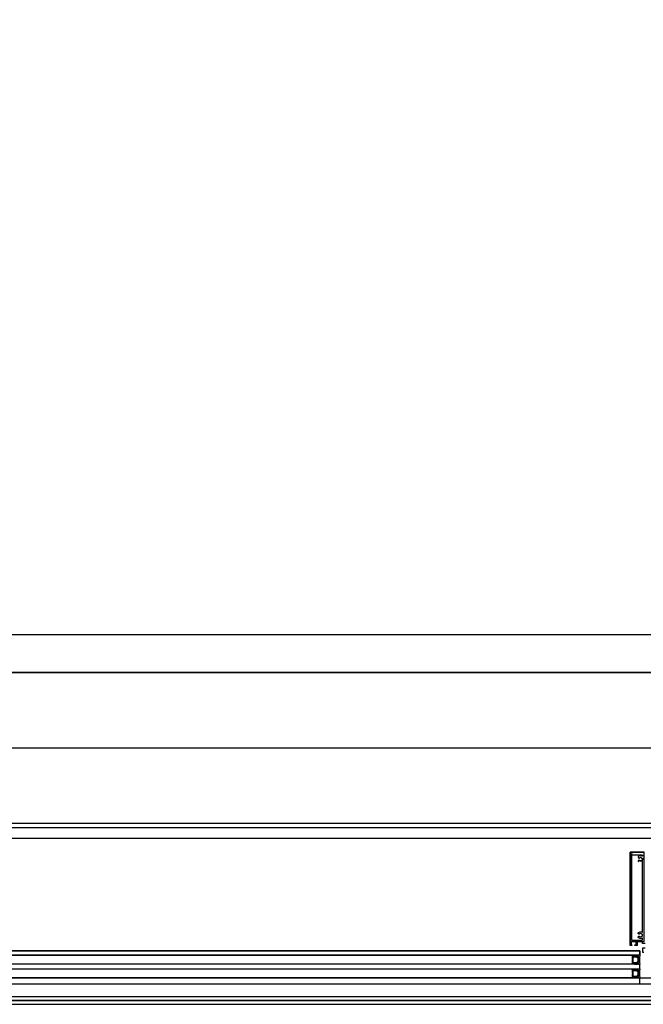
# Model space of a CAD drawing. Header units: millimetres. Extents: x 373037 to 682063, y 76092 to 274210.
# Tile 92 of 256: x 666311 to 667139, y 249592 to 250899. Entities that reach past the tile are written whole.
import ezdxf

# ---------------------------------------------------------------- set-up
doc = ezdxf.new("R2010")
doc.units = ezdxf.units.MM
doc.header["$LTSCALE"] = 100
doc.linetypes.add('ČÁRKOVANÁ', pattern=[19.05, 12.7, -6.35])
doc.layers.add('PUDORYS', color=253, linetype='CONTINUOUS')

msp = doc.modelspace()

# ---------------------------------------------------------------- linework, layer by layer
at = {"layer": 'PUDORYS', "color": 252, "ltscale": 5, "true_color": 0x939598}
msp.add_line((681126.6, 250082.2), (655526.6, 250082.2), dxfattribs=at)
at = {"layer": 'PUDORYS', "color": 252, "ltscale": 20, "true_color": 0x939598}
msp.add_line((668289.1, 250032.2), (662064.1, 250032.2), dxfattribs=at)
at = {"layer": 'PUDORYS', "color": 252, "true_color": 0x939598}
for p, q in [((668070.1, 249826.2), (665433.1, 249826.2)), ((667134.7, 249663.2), (662272.1, 249663.2)), ((667134.7, 249657.2), (667134.7, 249663.2)), ((662272.1, 249657.2), (667127.2, 249657.2)), ((667127.2, 249645.2), (662272.1, 249645.2)), ((662272.1, 249639.2), (667127.2, 249639.2)), ((667134.7, 249639.2), (667134.7, 249645.2)), ((667127.2, 249627.2), (662272.1, 249627.2)), ((667134.7, 249619.2), (667134.7, 249627.2)), ((662272.1, 249619.2), (667134.7, 249619.2))]:
    msp.add_line(p, q, dxfattribs=at)
at = {"layer": 'PUDORYS', "color": 252, "ltscale": 15, "true_color": 0x939598}
for points in [[(655036.6, 249592.2), (681616.6, 249592.2), (681616.6, 273272.2), (655036.6, 273272.2)], [(681611.6, 273267.2), (655041.6, 273267.2), (655041.6, 249597.2), (681611.6, 249597.2)], [(655063.6, 249619.2), (681589.6, 249619.2), (681589.6, 273245.2), (655063.6, 273245.2)], [(681581.6, 273237.2), (655071.6, 273237.2), (655071.6, 249627.2), (681581.6, 249627.2)], [(655270.6, 273038.2), (681383.2, 273038.2), (681383.2, 249826.2), (655270.6, 249826.2)], [(681376.6, 249832.2), (655276.6, 249832.2), (655276.6, 273032.2), (681376.6, 273032.2)], [(667121.6, 249675.4), (667140.1, 249675.4), (667140.1, 249794.1), (667121.6, 249794.1)], [(667134.7, 249657.2), (666247.1, 249657.2), (666247.1, 249663.2), (667134.7, 249663.2)], [(666247.1, 249639.2), (667134.7, 249639.2), (667134.7, 249645.2), (666247.1, 249645.2)]]:
    msp.add_lwpolyline(points, close=True, dxfattribs=at)
at = {"layer": 'PUDORYS', "color": 252, "linetype": 'ČÁRKOVANÁ', "ltscale": 5, "true_color": 0x939598}
for points in [[(681606.6, 249602.2), (655036.6, 249602.2), (655036.6, 273272.2), (681606.6, 273272.2)], [(681611.6, 249597.2), (655041.6, 249597.2), (655041.6, 273267.2), (681611.6, 273267.2)], [(681396.6, 249812.2), (655256.6, 249812.2), (655256.6, 273052.2), (681396.6, 273052.2)], [(681276.6, 249932.2), (655376.6, 249932.2), (655376.6, 272932.2), (681276.6, 272932.2)]]:
    msp.add_lwpolyline(points, close=True, dxfattribs=at)
at = {"layer": 'PUDORYS', "color": 252, "true_color": 0x939598}
for points in [[(681376.6, 249832.2), (655276.6, 249832.2), (655276.6, 273032.2), (681376.6, 273032.2)], [(681176.6, 250032.2), (655476.6, 250032.2), (655476.6, 272832.2), (681176.6, 272832.2)], [(667124.7, 249656.2), (667130.7, 249656.2), (667132.7, 249654.2), (667132.7, 249648.2), (667130.7, 249646.2), (667124.7, 249646.2), (667124.7, 249650.7), (667125.2, 249650.7), (667125.2, 249651.7), (667124.7, 249651.7)], [(667125.7, 249647.2), (667125.7, 249655.2), (667130.3, 249655.2), (667131.7, 249653.7), (667131.7, 249648.7), (667130.3, 249647.2)], [(667124.7, 249638.2), (667130.7, 249638.2), (667132.7, 249636.2), (667132.7, 249630.2), (667130.7, 249628.2), (667124.7, 249628.2), (667124.7, 249632.7), (667125.2, 249632.7), (667125.2, 249633.7), (667124.7, 249633.7)], [(667125.7, 249629.2), (667125.7, 249637.2), (667130.3, 249637.2), (667131.7, 249635.7), (667131.7, 249630.7), (667130.3, 249629.2)]]:
    msp.add_lwpolyline(points, close=True, dxfattribs=at)
at = {"layer": 'PUDORYS', "color": 252, "ltscale": 5, "true_color": 0x939598}
msp.add_lwpolyline([(655476.6, 250032.2), (681176.6, 250032.2), (681176.6, 272832.2), (655476.6, 272832.2)], close=True, dxfattribs=at)
at = {"layer": 'PUDORYS', "color": 252, "true_color": 0x939598}
for points in [[(667141.6, 249672.9), (667138.6, 249672.9, -0.414214), (667138.1, 249673.4), (667138.1, 249674.9, 0.414214), (667137.6, 249675.4), (667131.4, 249675.4, 0.414214), (667130.9, 249674.9), (667130.9, 249670.6, -0.414214), (667130.4, 249670.1), (667128.4, 249670.1, -0.414201), (667127.9, 249670.6), (667127.9, 249671.1), (667129.6, 249671.1), (667129.6, 249674.4, 0.414214), (667128.6, 249675.4), (667123.9, 249675.4, 0.414214), (667122.9, 249674.4), (667122.9, 249671.1), (667123.9, 249671.1), (667123.9, 249670.6, -0.41422), (667123.4, 249670.1), (667122.1, 249670.1, -0.414214), (667121.6, 249670.6), (667121.6, 249793.6, -0.414214), (667122.1, 249794.1), (667139.6, 249794.1, -0.414214)], [(667124.1, 249792.1, 0.414214), (667123.6, 249791.6), (667123.6, 249677.9, 0.414214), (667124.1, 249677.4), (667137.6, 249677.4, 0.414214), (667138.1, 249677.9), (667138.1, 249679.6, 0.565741), (667137.4, 249680, -0.267763), (667133, 249680.2, -0.258777), (667132.5, 249681), (667132.5, 249681.5, -0.414214), (667133.5, 249682.5), (667133.6, 249682.5, -0.64518), (667133.9, 249682, 0.341732), (667136.8, 249682, -0.64518), (667137, 249682.5), (667137.4, 249682.5, 0.298217), (667137.9, 249682.8, 0.208712), (667137.9, 249685, 0.298217), (667137.4, 249685.3), (667137, 249685.3, -0.64518), (667136.8, 249685.8, 0.341732), (667133.9, 249685.8, -0.64518), (667133.6, 249685.3), (667133.5, 249685.3, -0.414214), (667132.5, 249686.3), (667132.5, 249686.8, -0.258777), (667133, 249687.6, -0.267763), (667137.4, 249687.8, 0.565741), (667138.1, 249688.2), (667138.1, 249782.3, 0.565741), (667137.4, 249782.7, -0.267763), (667133, 249782.8)], [(667124.1, 249790.3), (667137.6, 249790.3, -0.414214), (667138.1, 249789.8), (667138.1, 249789.2, -0.565741), (667137.4, 249788.7, 0.267763), (667133, 249788.6, 0.258777), (667132.5, 249787.7), (667132.5, 249787.2, 0.414214), (667133.5, 249786.2), (667133.6, 249786.2, 0.64518), (667133.9, 249786.7, -0.341732), (667136.8, 249786.7, 0.64518), (667137, 249786.2), (667137.4, 249786.2, -0.298217), (667137.9, 249785.9, -0.208712), (667137.9, 249783.7, -0.298217), (667137.4, 249783.4), (667137, 249783.4, 0.64518), (667136.8, 249782.9, -0.341732), (667133.9, 249782.9, 0.64518), (667133.6, 249783.4), (667133.5, 249783.4, 0.414214), (667132.5, 249782.4), (667132.5, 249782, 0.258777), (667133, 249781.1)], [(667139.8, 249660.8), (667138.8, 249660.8, -0.414214), (667138.3, 249661.3), (667138.3, 249666.6, -0.414214), (667138.8, 249667.1), (667141.6, 249667.1, 0.414214)]]:
    msp.add_lwpolyline(points, format="xyb", dxfattribs=at)
for centre, radius, start, end in [((667126.9, 249656.7), 0.596, 303.0366, 56.9634), ((667127.2, 249656.7), 0.596, 303.0366, 56.9634), ((667127.5, 249656.7), 0.596, 303.0366, 56.9634), ((667127.8, 249656.7), 0.596, 303.0366, 56.9634), ((667128.1, 249656.7), 0.596, 303.0366, 56.9634), ((667128.3, 249656.7), 0.596, 303.0366, 56.9634), ((667128.6, 249656.7), 0.596, 303.0366, 56.9634), ((667128.9, 249656.7), 0.596, 303.0366, 56.9634), ((667129.2, 249656.7), 0.596, 303.0366, 56.9634), ((667129.5, 249656.7), 0.596, 303.0366, 56.9634), ((667129.8, 249656.7), 0.596, 303.0366, 56.9634), ((667130.1, 249656.7), 0.596, 303.0366, 56.9634), ((667130.4, 249656.7), 0.596, 303.0366, 56.9634), ((667130.4, 249656.5), 0.879, 313.9949, 46.4964), ((667130.3, 249656.4), 1.26, 321.9656, 38.4996), ((667130.2, 249656.2), 1.71, 327.2949, 32.6857), ((667129.9, 249656.1), 2.25, 331.5273, 28.4028), ((667129.6, 249655.9), 2.9, 335.3067, 25.2952), ((667129.2, 249655.8), 3.55, 337.2938, 22.409), ((667156.6, 249651.2), 22.7, 164.6728, 195.3272), ((667126.9, 249645.7), 0.596, 303.0366, 56.9634), ((667126.9, 249638.7), 0.596, 303.0366, 56.9634), ((667127.2, 249645.7), 0.596, 303.0366, 56.9634), ((667127.2, 249638.7), 0.596, 303.0366, 56.9634), ((667127.5, 249645.7), 0.596, 303.0366, 56.9634), ((667127.5, 249638.7), 0.596, 303.0366, 56.9634), ((667127.8, 249645.7), 0.596, 303.0366, 56.9634), ((667127.8, 249638.7), 0.596, 303.0366, 56.9634), ((667128.1, 249645.7), 0.596, 303.0366, 56.9634), ((667128.1, 249638.7), 0.596, 303.0366, 56.9634), ((667128.3, 249645.7), 0.596, 303.0366, 56.9634), ((667128.3, 249638.7), 0.596, 303.0366, 56.9634), ((667128.6, 249645.7), 0.596, 303.0366, 56.9634), ((667128.6, 249638.7), 0.596, 303.0366, 56.9634), ((667128.9, 249645.7), 0.596, 303.0366, 56.9634), ((667128.9, 249638.7), 0.596, 303.0366, 56.9634), ((667129.2, 249645.7), 0.596, 303.0366, 56.9634), ((667129.2, 249638.7), 0.596, 303.0366, 56.9634), ((667129.5, 249645.7), 0.596, 303.0366, 56.9634), ((667129.5, 249638.7), 0.596, 303.0366, 56.9634), ((667129.8, 249645.7), 0.596, 303.0366, 56.9634), ((667129.8, 249638.7), 0.596, 303.0366, 56.9634), ((667130.1, 249645.7), 0.596, 303.0366, 56.9634), ((667130.1, 249638.7), 0.596, 303.0366, 56.9634), ((667130.4, 249645.7), 0.596, 303.0366, 56.9634), ((667130.4, 249638.7), 0.596, 303.0366, 56.9634), ((667130.4, 249645.8), 0.879, 313.5036, 46.0051), ((667130.4, 249638.5), 0.879, 313.9949, 46.4964), ((667130.3, 249645.9), 1.26, 321.5004, 38.0344), ((667130.3, 249638.4), 1.26, 321.9656, 38.4996), ((667130.2, 249646.1), 1.71, 327.3143, 32.7051), ((667130.2, 249638.2), 1.71, 327.2949, 32.6857), ((667129.9, 249646.2), 2.25, 331.5972, 28.4727), ((667129.9, 249638.1), 2.25, 331.5273, 28.4028), ((667129.6, 249646.4), 2.9, 334.7048, 24.6933), ((667129.6, 249637.9), 2.9, 335.3067, 25.2952), ((667129.2, 249646.5), 3.55, 337.591, 22.7062), ((667129.2, 249637.8), 3.55, 337.2938, 22.409), ((667156.6, 249633.2), 22.7, 164.6728, 195.3272), ((667126.9, 249627.7), 0.596, 303.0366, 56.9634), ((667127.2, 249627.7), 0.596, 303.0366, 56.9634), ((667127.5, 249627.7), 0.596, 303.0366, 56.9634), ((667127.8, 249627.7), 0.596, 303.0366, 56.9634), ((667128.1, 249627.7), 0.596, 303.0366, 56.9634), ((667128.3, 249627.7), 0.596, 303.0366, 56.9634), ((667128.6, 249627.7), 0.596, 303.0366, 56.9634), ((667128.9, 249627.7), 0.596, 303.0366, 56.9634), ((667129.2, 249627.7), 0.596, 303.0366, 56.9634), ((667129.5, 249627.7), 0.596, 303.0366, 56.9634), ((667129.8, 249627.7), 0.596, 303.0366, 56.9634), ((667130.1, 249627.7), 0.596, 303.0366, 56.9634), ((667130.4, 249627.7), 0.596, 303.0366, 56.9634), ((667130.4, 249627.8), 0.879, 313.5036, 46.0051), ((667130.3, 249627.9), 1.26, 321.5004, 38.0344), ((667130.2, 249628.1), 1.71, 327.3143, 32.7051), ((667129.9, 249628.2), 2.25, 331.5972, 28.4727), ((667129.6, 249628.4), 2.9, 334.7048, 24.6933), ((667129.2, 249628.5), 3.55, 337.591, 22.7062)]:
    msp.add_arc(centre, radius, start, end, dxfattribs=at)

doc.saveas('drawing.dxf')
